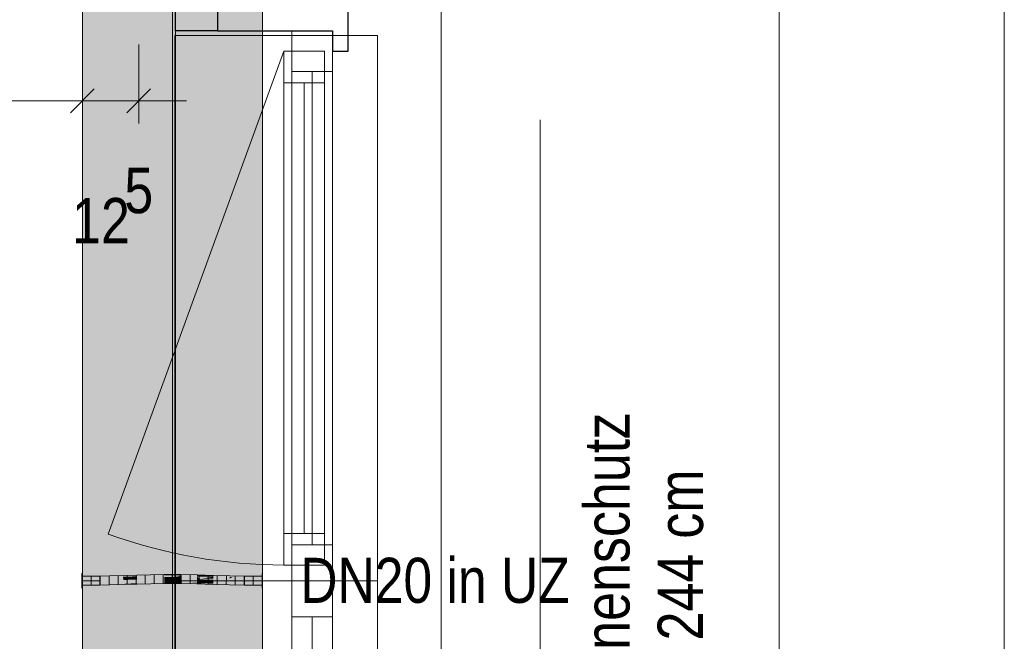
# Model space of a CAD drawing. Extents: x -620 to 3480, y 62 to 1107.
# Tile 203 of 244: x -6 to 37, y 957 to 985. Entities that reach past the tile are written whole.
import ezdxf
from ezdxf.lldxf.tags import DXFTag

# ---------------------------------------------------------------- set-up
doc = ezdxf.new("R2010")
doc.units = 0
doc.layers.get('0').update_dxf_attribs({"lineweight": 35})
for name, color, linetype, lineweight, true_color in [('00_Beschriftung UZ', 3, 'Continuous', 13, 0x00ff00), ('30 -33 Aussenwände- 7 Fassade_ Elemente', 7, 'Continuous', 9, 0x00aacc), ('30 -35 Decken- 1 Konstruktion-Träger- Stahlbeton', 7, 'grob-A06G9GKW8I', 13, 0x33aa00), ('70 -76 Bemaßung- 2 Allgemein', 9, 'Continuous', 5, 0x808080), ('E_Leerrohr 20', 7, 'Continuous', 13, 0xcc0099), ('E_Leerrohr 20-Shading', 7, 'Continuous', 13, 0xcc0099)]:
    doc.layers.add(name, color=color, linetype=linetype, lineweight=lineweight, true_color=true_color)
for name, color, linetype, lineweight in [('30 -33 Aussenwände- 8 Sonnenschutz', 7, 'Continuous', 9), ('70 -71 Achsen- 1 Gebäudeachsen', 7, 'STRICHPUNKT2-A06G9GKV8I', 18), ('Detailelementbeschriftung', 7, 'Continuous', 9)]:
    doc.layers.add(name, color=color, linetype=linetype, lineweight=lineweight)
doc.layers.add('iwb_Schraffur_Unterzug', color=7, linetype='Continuous', lineweight=5, true_color=0xffffcc, plot=False)
doc.styles.get("Standard").update_dxf_attribs({"font": 'ARIALN.TTF'})
tags = doc.linetypes.add('grob-A06G9GKW8I', pattern=[14, 3, -8, 3]).pattern_tags.tags
tags[8:9] = [DXFTag(74, 4), DXFTag(75, 0), DXFTag(340, '0'), DXFTag(46, 0.0), DXFTag(50, 0.0), DXFTag(44, 0.0), DXFTag(45, 0.0)]
tags[6:7] = [DXFTag(74, 4), DXFTag(75, 0), DXFTag(340, '0'), DXFTag(46, 0.0), DXFTag(50, 0.0), DXFTag(44, 0.0), DXFTag(45, 0.0)]
tags[4:5] = [DXFTag(74, 4), DXFTag(75, 0), DXFTag(340, '0'), DXFTag(46, 0.0), DXFTag(50, 0.0), DXFTag(44, 0.0), DXFTag(45, 0.0)]
tags = doc.linetypes.add('STRICHPUNKT2', pattern=[12.7, 6.35, -3.175, 0, -3.175]).pattern_tags.tags
tags[10:11] = [DXFTag(74, 4), DXFTag(75, 0), DXFTag(340, '0'), DXFTag(46, 0.0), DXFTag(50, 0.0), DXFTag(44, 0.0), DXFTag(45, 0.0)]
tags[8:9] = [DXFTag(74, 4), DXFTag(75, 0), DXFTag(340, '0'), DXFTag(46, 0.0), DXFTag(50, 0.0), DXFTag(44, 0.0), DXFTag(45, 0.0)]
tags[6:7] = [DXFTag(74, 4), DXFTag(75, 0), DXFTag(340, '0'), DXFTag(46, 0.0), DXFTag(50, 0.0), DXFTag(44, 0.0), DXFTag(45, 0.0)]
tags[4:5] = [DXFTag(74, 4), DXFTag(75, 0), DXFTag(340, '0'), DXFTag(46, 0.0), DXFTag(50, 0.0), DXFTag(44, 0.0), DXFTag(45, 0.0)]
tags = doc.linetypes.add('STRICHPUNKT2-A06G9GKV8I', pattern=[12.7, 6.35, -3.175, 0, -3.175]).pattern_tags.tags
tags[10:11] = [DXFTag(74, 4), DXFTag(75, 0), DXFTag(340, '0'), DXFTag(46, 0.0), DXFTag(50, 0.0), DXFTag(44, 0.0), DXFTag(45, 0.0)]
tags[8:9] = [DXFTag(74, 4), DXFTag(75, 0), DXFTag(340, '0'), DXFTag(46, 0.0), DXFTag(50, 0.0), DXFTag(44, 0.0), DXFTag(45, 0.0)]
tags[6:7] = [DXFTag(74, 4), DXFTag(75, 0), DXFTag(340, '0'), DXFTag(46, 0.0), DXFTag(50, 0.0), DXFTag(44, 0.0), DXFTag(45, 0.0)]
tags[4:5] = [DXFTag(74, 4), DXFTag(75, 0), DXFTag(340, '0'), DXFTag(46, 0.0), DXFTag(50, 0.0), DXFTag(44, 0.0), DXFTag(45, 0.0)]

# ---------------------------------------------------------------- blocks, each defined once
blk = doc.blocks.new('Shading-A06G9GGZ8I', base_point=(-1.261, 959.506))
at = {"layer": 'E_Leerrohr 20-Shading', "color": 223, "true_color": 0xc67fb4}
for points in [[(-2.919, 959.804), (-2.92, 959.862), (-3.525, 959.799), (-3.525, 959.857)], [(-2.312, 959.817), (-2.313, 959.876), (-2.919, 959.805), (-2.92, 959.862)], [(-2.919, 959.804), (-2.312, 959.817), (-2.919, 959.805), (-2.312, 959.817)], [(-1.704, 959.835), (-1.705, 959.893), (-2.312, 959.817), (-2.313, 959.876)], [(-1.704, 959.835), (-1.096, 959.911), (-1.705, 959.893)], [(-1.704, 959.835), (-1.333, 959.846), (-1.096, 959.911), (-1.095, 959.858)], [(-1.333, 959.846), (-1.095, 959.853), (-1.095, 959.858)], [(-0.485, 959.883), (-0.486, 959.926), (-1.095, 959.858), (-1.096, 959.911)], [(-1.095, 959.853), (-0.485, 959.868), (-1.095, 959.858), (-0.485, 959.883)], [(0.125, 959.897), (0.125, 959.934), (-0.485, 959.883), (-0.486, 959.926)], [(-0.485, 959.868), (0.126, 959.876), (-0.485, 959.883), (0.125, 959.897)], [(0.125, 959.897), (0.32, 959.895), (0.125, 959.934), (0.32, 959.933)], [(0.126, 959.876), (0.852, 959.872), (0.125, 959.897), (0.853, 959.891)], [(0.32, 959.895), (0.853, 959.891), (0.32, 959.933), (0.853, 959.931)], [(0.852, 959.872), (1.579, 959.859), (0.853, 959.891), (1.579, 959.868)], [(1.579, 959.868), (1.58, 959.917), (0.853, 959.891), (0.853, 959.931)], [(1.579, 959.868), (1.709, 959.862), (1.58, 959.917), (2.03, 959.853)], [(1.579, 959.859), (2.078, 959.846), (1.579, 959.868)], [(2.037, 959.905), (1.58, 959.917), (2.037, 959.852), (2.03, 959.853)], [(1.709, 959.862), (2.078, 959.846), (2.03, 959.853)], [(2.03, 959.853), (2.078, 959.846), (2.304, 959.844), (2.304, 959.84)], [(2.306, 959.898), (2.037, 959.905), (2.304, 959.844), (2.037, 959.852)], [(3.029, 959.822), (3.03, 959.879), (2.304, 959.844), (2.306, 959.898)], [(2.304, 959.84), (3.028, 959.82), (2.304, 959.844), (3.029, 959.822)], [(3.028, 959.82), (3.752, 959.805), (3.029, 959.822)], [(3.752, 959.805), (3.753, 959.863), (3.029, 959.822), (3.03, 959.879)], [(4.475, 959.799), (4.475, 959.857), (3.752, 959.805), (3.753, 959.863)], [(-3.525, 959.457), (-2.914, 959.466), (-3.525, 959.516), (-2.914, 959.521)], [(-3.525, 959.457), (-2.914, 959.462), (-2.914, 959.466)], [(-2.303, 959.489), (-2.304, 959.534), (-2.914, 959.466), (-2.914, 959.521)], [(-2.914, 959.462), (-2.303, 959.476), (-2.914, 959.466), (-2.303, 959.489)], [(-1.694, 959.519), (-1.695, 959.552), (-2.303, 959.489), (-2.304, 959.534)], [(-2.303, 959.476), (-1.694, 959.493), (-2.303, 959.489), (-1.694, 959.519)], [(-1.087, 959.55), (-1.087, 959.57), (-1.694, 959.519), (-1.695, 959.552)], [(-1.694, 959.519), (-1.694, 959.493), (-1.261, 959.541), (-1.261, 959.506)], [(-1.261, 959.506), (-1.086, 959.511), (-1.261, 959.541), (-1.087, 959.55)], [(-0.48, 959.575), (-0.48, 959.585), (-1.087, 959.55), (-1.087, 959.57)], [(-1.086, 959.511), (-0.479, 959.526), (-1.087, 959.55), (-0.48, 959.575)], [(0.127, 959.59), (0.127, 959.593), (-0.48, 959.584), (-0.48, 959.585)], [(-0.48, 959.575), (0.127, 959.589), (-0.48, 959.584), (0.127, 959.59)], [(-0.479, 959.526), (0.127, 959.534), (-0.48, 959.575), (0.127, 959.589)], [(0.311, 959.588), (0.321, 959.591), (0.127, 959.59), (0.127, 959.593)], [(0.321, 959.591), (0.324, 959.592), (0.127, 959.593)], [(0.127, 959.59), (0.127, 959.589), (0.311, 959.588), (0.308, 959.587)], [(0.127, 959.589), (0.127, 959.534), (0.308, 959.587)], [(0.486, 959.586), (0.308, 959.587), (0.485, 959.533), (0.127, 959.534)], [(0.311, 959.588), (0.308, 959.587), (0.559, 959.585)], [(0.311, 959.588), (0.486, 959.586), (0.321, 959.591), (0.486, 959.587)], [(0.702, 959.588), (0.324, 959.592), (0.321, 959.591)], [(0.321, 959.591), (0.486, 959.587), (0.486, 959.59)], [(0.849, 959.587), (0.849, 959.59), (0.324, 959.592)], [(0.848, 959.531), (0.559, 959.585), (0.485, 959.533), (0.486, 959.586)], [(0.486, 959.587), (0.702, 959.588), (0.486, 959.59)], [(0.486, 959.587), (0.559, 959.585), (0.702, 959.588), (0.849, 959.587)], [(0.486, 959.586), (0.559, 959.585), (0.486, 959.587)], [(0.849, 959.587), (0.559, 959.585), (0.849, 959.583)], [(0.559, 959.585), (0.848, 959.531), (0.849, 959.582)], [(0.849, 959.583), (0.559, 959.585), (0.849, 959.582)], [(1.572, 959.56), (1.177, 959.573), (0.848, 959.531), (0.849, 959.582)], [(1.572, 959.56), (0.848, 959.531), (1.571, 959.517)], [(0.849, 959.587), (1.572, 959.567), (0.849, 959.59), (1.572, 959.574)], [(1.572, 959.574), (1.572, 959.576), (0.849, 959.59)], [(1.572, 959.567), (0.849, 959.587), (1.177, 959.573), (0.849, 959.583)], [(1.177, 959.573), (0.849, 959.583), (0.849, 959.582)], [(1.177, 959.573), (1.572, 959.56), (1.572, 959.561)], [(1.572, 959.567), (1.177, 959.573), (1.572, 959.561)], [(1.572, 959.56), (1.571, 959.517), (1.866, 959.547)], [(1.866, 959.547), (1.571, 959.517), (2.296, 959.528), (2.295, 959.498)], [(2.002, 959.561), (2.029, 959.563), (1.572, 959.574), (1.572, 959.576)], [(2.029, 959.563), (2.035, 959.564), (1.572, 959.576)], [(1.572, 959.574), (1.572, 959.567), (2.002, 959.561), (1.935, 959.554)], [(1.891, 959.549), (1.935, 959.554), (1.572, 959.561), (1.572, 959.567)], [(1.866, 959.547), (1.891, 959.549), (1.572, 959.56), (1.572, 959.561)], [(1.866, 959.547), (2.035, 959.539), (1.891, 959.549), (2.035, 959.544)], [(2.296, 959.534), (2.296, 959.541), (1.891, 959.549), (1.935, 959.554)], [(2.002, 959.561), (1.935, 959.554), (2.296, 959.552), (2.296, 959.541)], [(2.296, 959.552), (2.029, 959.563), (2.002, 959.561)], [(2.163, 959.56), (2.035, 959.564), (2.029, 959.563)], [(2.296, 959.552), (2.296, 959.555), (2.029, 959.563), (2.163, 959.56)], [(2.296, 959.555), (2.296, 959.557), (2.035, 959.564)], [(2.035, 959.539), (2.296, 959.528), (2.035, 959.544), (2.296, 959.534)], [(2.296, 959.528), (2.295, 959.498), (3.021, 959.494), (3.02, 959.479)], [(3.021, 959.53), (3.022, 959.537), (2.296, 959.555), (2.296, 959.557)], [(3.021, 959.53), (2.296, 959.555), (3.021, 959.528), (2.296, 959.552)], [(2.296, 959.552), (2.296, 959.541), (3.021, 959.528), (3.021, 959.514)], [(3.021, 959.506), (3.021, 959.514), (2.296, 959.534), (2.296, 959.541)], [(3.021, 959.494), (3.021, 959.506), (2.296, 959.528), (2.296, 959.534)], [(3.021, 959.494), (3.02, 959.479), (3.747, 959.468), (3.747, 959.463)], [(3.748, 959.51), (3.748, 959.522), (3.021, 959.53), (3.022, 959.537)], [(3.611, 959.514), (3.021, 959.53), (3.021, 959.528)], [(3.748, 959.51), (3.611, 959.514), (3.021, 959.514), (3.021, 959.528)], [(3.747, 959.483), (3.747, 959.492), (3.021, 959.506), (3.021, 959.514)], [(3.748, 959.51), (3.021, 959.514), (3.747, 959.492)], [(3.747, 959.468), (3.747, 959.483), (3.021, 959.494), (3.021, 959.506)], [(3.748, 959.51), (3.747, 959.492), (4.475, 959.501), (4.475, 959.481)], [(4.475, 959.471), (4.475, 959.481), (3.747, 959.483), (3.747, 959.492)], [(4.475, 959.457), (4.475, 959.471), (3.747, 959.468), (3.747, 959.483)], [(3.747, 959.468), (3.747, 959.463), (4.475, 959.457)], [(4.475, 959.501), (4.475, 959.516), (3.748, 959.51), (3.748, 959.522)]]:
    blk.add_solid(points, dxfattribs=at)
at = {"layer": 'E_Leerrohr 20-Shading', "color": 231, "true_color": 0xe17fc9}
for points in [[(-2.917, 959.662), (-2.919, 959.804), (-3.525, 959.657), (-3.525, 959.799)], [(-2.311, 959.807), (-2.312, 959.817), (-2.919, 959.804)], [(-2.917, 959.662), (-2.308, 959.676), (-2.919, 959.804), (-2.311, 959.807)], [(-1.703, 959.81), (-1.704, 959.835), (-2.311, 959.807), (-2.312, 959.817)], [(-2.308, 959.676), (-1.699, 959.693), (-2.311, 959.807), (-1.703, 959.81)], [(-1.704, 959.835), (-1.703, 959.81), (-1.333, 959.846), (-1.416, 959.811)], [(-1.703, 959.81), (-1.699, 959.693), (-1.416, 959.811)], [(-1.416, 959.811), (-1.699, 959.693), (-1.263, 959.812), (-1.262, 959.706)], [(-1.264, 959.844), (-1.333, 959.846), (-1.263, 959.812), (-1.416, 959.811)], [(-1.094, 959.841), (-1.095, 959.853), (-1.333, 959.846)], [(-1.262, 959.706), (-1.091, 959.711), (-1.264, 959.844), (-1.094, 959.841)], [(-0.484, 959.83), (-0.485, 959.868), (-1.094, 959.841), (-1.095, 959.853)], [(-1.091, 959.711), (-0.482, 959.726), (-1.094, 959.841), (-0.484, 959.83)], [(-0.482, 959.677), (-0.482, 959.726), (-1.09, 959.673), (-1.091, 959.711)], [(0.126, 959.825), (0.126, 959.876), (-0.484, 959.83), (-0.485, 959.868)], [(-0.484, 959.83), (-0.482, 959.727), (0.126, 959.825), (0.126, 959.74)], [(-0.482, 959.727), (-0.482, 959.726), (0.126, 959.74), (0.126, 959.734)], [(0.126, 959.714), (0.126, 959.734), (-0.482, 959.713), (-0.482, 959.726)], [(0.126, 959.876), (0.126, 959.825), (0.852, 959.872), (0.609, 959.826)], [(0.609, 959.826), (0.126, 959.825), (0.16, 959.741), (0.126, 959.74)], [(0.126, 959.734), (0.489, 959.736), (0.16, 959.741), (0.489, 959.745)], [(0.126, 959.74), (0.126, 959.734), (0.16, 959.741)], [(0.851, 959.738), (0.126, 959.734), (0.322, 959.733)], [(0.126, 959.734), (0.126, 959.714), (0.322, 959.733), (0.323, 959.713)], [(0.16, 959.741), (0.489, 959.745), (0.49, 959.803)], [(0.322, 959.733), (0.851, 959.731), (0.851, 959.738)], [(0.323, 959.679), (0.85, 959.679), (0.322, 959.733), (0.851, 959.731)], [(0.489, 959.745), (0.821, 959.749), (0.49, 959.803), (0.609, 959.826)], [(0.489, 959.736), (0.851, 959.738), (0.489, 959.745), (0.821, 959.749)], [(0.852, 959.872), (0.609, 959.826), (0.852, 959.827)], [(0.852, 959.827), (0.609, 959.826), (0.851, 959.749), (0.821, 959.749)], [(0.821, 959.749), (0.851, 959.738), (0.851, 959.749)], [(0.85, 959.679), (1.575, 959.675), (0.851, 959.728), (1.575, 959.713)], [(0.852, 959.827), (0.851, 959.749), (1.578, 959.836), (1.576, 959.753)], [(0.851, 959.749), (0.851, 959.738), (1.576, 959.753), (1.576, 959.739)], [(0.851, 959.738), (0.851, 959.731), (1.576, 959.739), (1.576, 959.723)], [(0.851, 959.731), (1.575, 959.717), (1.576, 959.723)], [(1.575, 959.713), (1.575, 959.717), (0.851, 959.728), (0.851, 959.731)], [(1.578, 959.836), (1.579, 959.859), (0.852, 959.827), (0.852, 959.872)], [(1.676, 959.753), (1.578, 959.836), (1.576, 959.753)], [(1.576, 959.739), (1.676, 959.753), (1.576, 959.753)], [(1.703, 959.739), (1.787, 959.753), (1.576, 959.739), (1.676, 959.753)], [(1.703, 959.739), (1.576, 959.739), (1.604, 959.722), (1.576, 959.723)], [(2.078, 959.846), (1.579, 959.859), (1.578, 959.836)], [(1.676, 959.753), (2.304, 959.84), (1.578, 959.836), (2.078, 959.846)], [(2.109, 959.714), (1.703, 959.739), (1.604, 959.722)], [(1.787, 959.753), (2.304, 959.84), (1.676, 959.753)], [(2.301, 959.737), (2.302, 959.754), (1.703, 959.739), (1.787, 959.753)], [(2.301, 959.737), (1.703, 959.739), (2.301, 959.711), (2.109, 959.714)], [(2.302, 959.754), (2.304, 959.84), (1.787, 959.753)], [(2.301, 959.737), (3.026, 959.736), (2.302, 959.754), (3.027, 959.754)], [(2.301, 959.737), (2.301, 959.711), (3.026, 959.736), (3.026, 959.7)], [(3.027, 959.754), (3.028, 959.82), (2.302, 959.754), (2.304, 959.84)], [(3.026, 959.736), (3.751, 959.736), (3.027, 959.754), (3.751, 959.757)], [(3.026, 959.736), (3.75, 959.692), (3.751, 959.736)], [(3.026, 959.736), (3.026, 959.7), (3.75, 959.692), (3.611, 959.693)], [(3.027, 959.754), (3.15, 959.818), (3.028, 959.82)], [(3.027, 959.754), (3.751, 959.757), (3.15, 959.818), (3.752, 959.801)], [(3.752, 959.801), (3.752, 959.805), (3.15, 959.818)], [(3.75, 959.692), (4.475, 959.692), (3.751, 959.736), (4.475, 959.741)], [(4.475, 959.764), (4.475, 959.799), (3.751, 959.757), (3.752, 959.805)], [(3.751, 959.736), (4.475, 959.741), (3.751, 959.757), (4.475, 959.764)], [(-2.914, 959.521), (-2.917, 959.662), (-3.525, 959.516), (-3.525, 959.657)], [(-2.308, 959.663), (-2.308, 959.676), (-2.917, 959.659), (-2.917, 959.662)], [(-2.914, 959.521), (-2.304, 959.534), (-2.917, 959.659), (-2.308, 959.663)], [(-1.699, 959.668), (-1.699, 959.693), (-2.308, 959.663), (-2.308, 959.676)], [(-2.308, 959.663), (-2.307, 959.644), (-1.699, 959.668), (-1.698, 959.631)], [(-2.307, 959.644), (-2.304, 959.534), (-1.698, 959.631), (-1.695, 959.552)], [(-1.09, 959.673), (-1.091, 959.711), (-1.699, 959.668), (-1.699, 959.693)], [(-1.699, 959.668), (-1.698, 959.631), (-1.09, 959.673), (-1.088, 959.619)], [(-1.698, 959.631), (-1.695, 959.552), (-1.088, 959.619), (-1.087, 959.57)], [(-1.09, 959.673), (-1.088, 959.619), (-0.482, 959.677), (-0.48, 959.608)], [(-1.088, 959.619), (-1.087, 959.57), (-0.48, 959.608), (-0.48, 959.585)], [(-0.482, 959.677), (0.126, 959.68), (-0.482, 959.713), (0.126, 959.714)], [(0.126, 959.68), (-0.482, 959.677), (0.127, 959.605), (-0.48, 959.621)], [(-0.48, 959.621), (-0.48, 959.608), (0.127, 959.605), (0.127, 959.603)], [(-0.48, 959.608), (-0.48, 959.585), (0.127, 959.603), (0.127, 959.593)], [(0.126, 959.714), (0.126, 959.68), (0.323, 959.713), (0.323, 959.679)], [(0.324, 959.603), (0.323, 959.679), (0.127, 959.605), (0.126, 959.68)], [(0.324, 959.603), (0.127, 959.605), (0.231, 959.603)], [(0.127, 959.605), (0.127, 959.603), (0.231, 959.603)], [(0.127, 959.603), (0.127, 959.593), (0.324, 959.603), (0.324, 959.592)], [(0.323, 959.679), (0.324, 959.603), (0.85, 959.679), (0.849, 959.605)], [(0.324, 959.603), (0.324, 959.592), (0.849, 959.605), (0.849, 959.59)], [(0.85, 959.679), (0.849, 959.605), (1.575, 959.675), (1.573, 959.614)], [(0.849, 959.605), (0.849, 959.59), (1.573, 959.614), (1.572, 959.576)], [(1.573, 959.614), (1.572, 959.576), (2.035, 959.623), (2.035, 959.564)], [(2.036, 959.671), (1.575, 959.675), (2.035, 959.623), (1.573, 959.614)], [(1.576, 959.723), (1.575, 959.717), (1.604, 959.722)], [(2.3, 959.703), (2.109, 959.714), (1.575, 959.717), (1.604, 959.722)], [(2.164, 959.704), (2.3, 959.703), (1.575, 959.717)], [(2.036, 959.705), (1.575, 959.717), (2.036, 959.703), (1.575, 959.713)], [(2.036, 959.705), (2.164, 959.704), (1.575, 959.717)], [(1.575, 959.713), (1.575, 959.675), (2.036, 959.703), (2.036, 959.671)], [(2.035, 959.564), (2.296, 959.557), (2.036, 959.705), (2.3, 959.698)], [(2.036, 959.705), (2.3, 959.698), (2.3, 959.703)], [(2.109, 959.714), (2.3, 959.703), (2.301, 959.711)], [(3.022, 959.537), (3.025, 959.679), (2.296, 959.557), (2.3, 959.698)], [(2.301, 959.711), (2.3, 959.703), (3.026, 959.7), (3.025, 959.696)], [(2.3, 959.698), (3.025, 959.679), (2.3, 959.703), (3.025, 959.696)], [(3.022, 959.537), (3.748, 959.522), (3.024, 959.642), (3.75, 959.653)], [(3.75, 959.653), (3.75, 959.663), (3.024, 959.642), (3.025, 959.679)], [(3.026, 959.7), (3.025, 959.696), (3.611, 959.693)], [(3.025, 959.679), (3.75, 959.663), (3.025, 959.696), (3.75, 959.692)], [(3.748, 959.522), (4.475, 959.516), (3.75, 959.653), (4.475, 959.657)], [(3.75, 959.663), (4.475, 959.657), (3.75, 959.692), (4.475, 959.692)], [(4.475, 959.657), (3.75, 959.663), (3.75, 959.659)], [(3.75, 959.653), (4.475, 959.657), (3.75, 959.659)]]:
    blk.add_solid(points, dxfattribs=at)
blk = doc.blocks.new('Shading-A06G9GH18I', base_point=(3.687, 959.551))
at = {"layer": 'E_Leerrohr 20-Shading', "color": 213, "true_color": 0xd67fc0}
for points in [[(4.475, 959.857), (3.687, 959.857), (4.475, 959.677), (3.687, 959.675)], [(4.487, 959.798), (4.487, 959.987), (4.475, 959.798), (4.475, 959.987)], [(4.487, 959.769), (4.487, 959.798), (4.475, 959.769), (4.475, 959.798)], [(4.487, 959.749), (4.487, 959.769), (4.475, 959.749), (4.475, 959.769)], [(4.475, 959.746), (4.487, 959.746), (4.475, 959.749), (4.487, 959.749)], [(4.487, 959.744), (4.487, 959.746), (4.475, 959.744), (4.475, 959.746)], [(4.475, 959.744), (4.475, 959.657), (4.487, 959.744), (4.487, 959.657)], [(3.897, 959.658), (4.475, 959.677), (3.687, 959.659), (3.687, 959.675)], [(3.687, 959.659), (3.687, 959.657), (3.87, 959.657)], [(4.475, 959.608), (4.475, 959.657), (3.687, 959.654), (3.87, 959.657)], [(3.87, 959.657), (3.687, 959.657), (3.687, 959.654)], [(4.475, 959.608), (3.687, 959.654), (3.687, 959.613)], [(4.475, 959.608), (3.687, 959.613), (4.475, 959.539), (3.687, 959.551)], [(3.687, 959.551), (3.687, 959.457), (4.475, 959.539), (4.475, 959.457)], [(3.897, 959.658), (3.87, 959.657), (4.043, 959.657)], [(4.475, 959.657), (4.475, 959.677), (4.043, 959.657), (3.897, 959.658)], [(4.487, 959.447), (4.487, 959.657), (4.475, 959.446), (4.475, 959.657)], [(4.487, 959.442), (4.487, 959.447), (4.475, 959.442), (4.475, 959.446)], [(4.475, 959.386), (4.487, 959.386), (4.475, 959.442), (4.487, 959.442)], [(4.475, 959.386), (4.475, 959.327), (4.487, 959.386), (4.487, 959.327)]]:
    blk.add_solid(points, dxfattribs=at)
blk = doc.blocks.new('Shading-A06G9GH38I', base_point=(-3.525, 959.457))
at = {"layer": 'E_Leerrohr 20-Shading', "color": 213, "true_color": 0xd67fc0}
for points in [[(-3.525, 959.749), (-3.525, 959.987), (-3.537, 959.749), (-3.537, 959.987)], [(-3.537, 959.657), (-3.525, 959.657), (-3.537, 959.749), (-3.525, 959.749)], [(-3.525, 959.657), (-2.737, 959.659), (-3.525, 959.857), (-2.737, 959.857)], [(-3.525, 959.435), (-3.525, 959.657), (-3.537, 959.435), (-3.537, 959.657)], [(-3.537, 959.327), (-3.525, 959.327), (-3.537, 959.435), (-3.525, 959.435)], [(-3.525, 959.657), (-2.737, 959.657), (-2.737, 959.659)], [(-3.525, 959.457), (-2.737, 959.457), (-3.525, 959.657), (-2.737, 959.652)], [(-2.737, 959.652), (-2.737, 959.657), (-3.525, 959.657)]]:
    blk.add_solid(points, dxfattribs=at)
blk = doc.blocks.new('Referenz-A06G9GKX8I')
at = {"layer": '30 -33 Aussenwände- 7 Fassade_ Elemente', "color": 0, "linetype": 'Continuous', "ltscale": 0.13}
for p, q in [((12.427, 827.357), (12.427, 989.557)), ((0.627, 986.457), (0.627, 830.457)), ((5.787, 984.057), (7.587, 984.057)), ((5.787, 959.657), (5.787, 984.057)), ((7.587, 984.057), (7.587, 959.657)), ((5.437, 983.157), (7.237, 983.157)), ((5.437, 960.357), (5.437, 983.157)), ((7.237, 983.157), (7.237, 960.357)), ((7.237, 960.357), (5.437, 960.357)), ((5.787, 959.657), (7.587, 959.657)), ((5.787, 935.257), (5.787, 959.657)), ((7.587, 959.657), (7.587, 935.257))]:
    blk.add_line(p, q, dxfattribs=at)
at = {"layer": '30 -33 Aussenwände- 7 Fassade_ Elemente', "color": 0, "linetype": 'Continuous', "lineweight": -2, "ltscale": 0.25}
for p, q in [((0.627, 984.057), (0.627, 986.457)), ((2.487, 986.457), (2.487, 984.057)), ((8.287, 983.157), (8.287, 986.457)), ((2.487, 984.057), (0.627, 984.057)), ((2.487, 984.057), (7.587, 984.057)), ((7.587, 984.057), (7.587, 983.157)), ((7.587, 983.157), (8.287, 983.157))]:
    blk.add_line(p, q, dxfattribs=at)
at = {"layer": '30 -33 Aussenwände- 7 Fassade_ Elemente', "color": 0}
for p, q in [((0.587, 983.857), (0.587, 959.657)), ((5.787, 983.857), (0.587, 983.857)), ((5.787, 982.257), (5.787, 983.857)), ((5.787, 983.857), (7.587, 983.857)), ((7.587, 983.857), (7.587, 982.257)), ((7.587, 983.857), (9.587, 983.857)), ((9.587, 983.857), (9.587, 959.657)), ((5.787, 982.257), (7.587, 982.257)), ((5.787, 961.257), (5.787, 982.257)), ((6.687, 961.257), (6.687, 982.257)), ((7.587, 982.257), (7.587, 961.257)), ((7.587, 961.257), (5.787, 961.257)), ((5.787, 961.257), (5.787, 959.657)), ((7.587, 959.657), (7.587, 961.257)), ((0.587, 959.657), (0.587, 935.457)), ((5.787, 959.657), (0.587, 959.657)), ((5.787, 958.057), (5.787, 959.657)), ((5.787, 959.657), (7.587, 959.657)), ((7.587, 959.657), (7.587, 958.057)), ((7.587, 959.657), (9.587, 959.657)), ((9.587, 959.657), (9.587, 935.457)), ((5.787, 958.057), (7.587, 958.057)), ((5.787, 937.057), (5.787, 958.057)), ((6.687, 937.057), (6.687, 958.057)), ((7.587, 958.057), (7.587, 937.057))]:
    blk.add_line(p, q, dxfattribs=at)
at = {"layer": '30 -33 Aussenwände- 7 Fassade_ Elemente', "color": 0, "linetype": 'Continuous', "lineweight": 18, "ltscale": 0.18}
for p, q in [((5.787, 982.257), (5.787, 984.057)), ((5.787, 984.057), (7.587, 984.057)), ((7.587, 984.057), (7.587, 982.257)), ((5.437, 981.757), (5.437, 983.157)), ((5.437, 983.157), (7.237, 983.157)), ((7.237, 983.157), (7.237, 981.757)), ((7.587, 982.257), (5.787, 982.257)), ((6.687, 982.257), (6.687, 961.257)), ((7.237, 981.757), (5.437, 981.757)), ((6.337, 961.757), (6.337, 981.757)), ((5.437, 961.757), (7.237, 961.757)), ((5.437, 960.357), (5.437, 961.757)), ((7.237, 961.757), (7.237, 960.357)), ((5.787, 959.657), (5.787, 961.257)), ((5.787, 961.257), (7.587, 961.257)), ((7.587, 961.257), (7.587, 959.657)), ((7.237, 960.357), (5.437, 960.357)), ((5.787, 959.657), (7.587, 959.657)), ((5.787, 958.057), (5.787, 959.657)), ((7.587, 959.657), (7.587, 958.057)), ((7.587, 958.057), (5.787, 958.057)), ((6.687, 958.057), (6.687, 937.057))]:
    blk.add_line(p, q, dxfattribs=at)
at = {"layer": '30 -33 Aussenwände- 7 Fassade_ Elemente', "color": 0, "linetype": 'grob-A06G9GKW8I', "ltscale": 0.13}
blk.add_line((5.437, 983.157), (-2.361, 961.732), dxfattribs=at)
blk.add_ellipse((5.437, 983.157), major_axis=(-7.798, -21.425), ratio=1, start_param=0, end_param=0.349066, dxfattribs=at)
at = {"layer": '30 -33 Aussenwände- 8 Sonnenschutz', "color": 0, "linetype": 'Continuous', "ltscale": 0.13}
blk.add_line((16.814, 980.113), (16.814, 933.113), dxfattribs=at)
at = {"layer": '30 -35 Decken- 1 Konstruktion-Träger- Stahlbeton', "color": 0}
for p, q in [((-3.513, 986.957), (-3.513, 596.957)), ((4.487, 986.957), (4.487, 596.957))]:
    blk.add_line(p, q, dxfattribs=at)
at = {"layer": '70 -71 Achsen- 1 Gebäudeachsen', "color": 0, "linetype": 'STRICHPUNKT2-A06G9GKV8I', "ltscale": 0.18}
blk.add_line((0.487, 1075.897), (0.487, 76.457), dxfattribs=at)
at = {"layer": '70 -76 Bemaßung- 2 Allgemein', "color": 0, "linetype": 'Continuous', "ltscale": 0.13}
for p, q in [((27.427, 885.418), (27.427, 990.037)), ((37.427, 831.018), (37.427, 985.897)), ((-3.513, 983.457), (-3.513, 979.957)), ((-3.513, 983.457), (-3.513, 979.957)), ((-1.013, 983.457), (-1.013, 979.957)), ((-4.574, 980.957), (-105.053, 980.957)), ((-4.574, 980.957), (-5.634, 980.957)), ((-2.513, 980.957), (-4.574, 980.957)), ((-2.513, 980.957), (-4.574, 980.957)), ((-1.013, 980.957), (-3.513, 980.957)), ((-2.013, 980.957), (0.047, 980.957)), ((0.047, 980.957), (1.108, 980.957))]:
    blk.add_line(p, q, dxfattribs=at)
at = {"layer": '70 -76 Bemaßung- 2 Allgemein', "color": 0, "linetype": 'Continuous', "lineweight": 20, "ltscale": 0.2}
for p, q in [((-2.983, 981.488), (-4.044, 980.427)), ((-2.983, 981.488), (-4.044, 980.427)), ((-1.544, 980.427), (-0.483, 981.488))]:
    blk.add_line(p, q, dxfattribs=at)
at = {"layer": '00_Beschriftung UZ', "color": 0, "linetype": 'Continuous', "ltscale": 0.13, "insert": (-2.713, 937.094), "char_height": 1.51033, "attachment_point": 1, "rotation": 90}
blk.add_mtext('{\\fArial Narrow;UK RD +8,15m/3,35m}', dxfattribs=at)
at = {"layer": '30 -33 Aussenwände- 8 Sonnenschutz', "color": 0, "linetype": 'Continuous', "ltscale": 0.13, "char_height": 2.01377, "attachment_point": 1, "rotation": 90}
for s, insert in [('{\\fArial Narrow;Sonnenschutz}', (18.77, 952.491)), ('{\\fArial Narrow;cm}', (22.033, 961.524)), ('{\\fArial Narrow;244}', (22.033, 957.009))]:
    blk.add_mtext(s, dxfattribs=dict(at, insert=insert))
at = {"layer": '70 -76 Bemaßung- 2 Allgemein', "color": 0, "linetype": 'Continuous', "ltscale": 0.13, "char_height": 2.01377, "attachment_point": 1}
for s, insert in [('{\\fArial Narrow;5}', (-1.65, 977.986)), ('{\\fArial Narrow;12}', (-3.97, 976.643))]:
    blk.add_mtext(s, dxfattribs=dict(at, insert=insert))
blk = doc.blocks.new('Referenz-A06G9GKZ8I')
at = {"layer": 'iwb_Schraffur_Unterzug', "linetype": 'Continuous', "ltscale": 0.13}
blk.add_solid([(-3.513, 214.957), (-3.513, 986.957), (4.487, 214.957), (4.487, 986.957)], dxfattribs=at)
blk = doc.blocks.new('Enddeckel-A06G9GSJ8I')
at = {"color": 0, "linetype": 'ByBlock', "lineweight": -2, "ltscale": 0.13}
for p, q in [((-3.525, 959.987), (-3.537, 959.987)), ((-3.537, 959.794), (-3.537, 959.987)), ((-3.537, 959.52), (-3.537, 959.794)), ((-3.525, 959.794), (-3.525, 959.987)), ((-2.737, 959.857), (-3.525, 959.857)), ((-3.525, 959.74), (-3.525, 959.857)), ((-3.525, 959.52), (-3.525, 959.794)), ((-3.525, 959.574), (-3.525, 959.74)), ((-2.737, 959.74), (-2.737, 959.857)), ((-2.737, 959.574), (-2.737, 959.74)), ((-3.537, 959.327), (-3.537, 959.52)), ((-3.537, 959.327), (-3.525, 959.327)), ((-3.525, 959.457), (-3.525, 959.574)), ((-3.525, 959.327), (-3.525, 959.52)), ((-3.525, 959.457), (-2.737, 959.457)), ((-2.737, 959.457), (-2.737, 959.574))]:
    blk.add_line(p, q, dxfattribs=at)
at = {"color": 0, "linetype": 'STRICHPUNKT2', "lineweight": 5, "ltscale": 0.13}
blk.add_line((-3.525, 959.657), (-2.737, 959.657), dxfattribs=at)
blk = doc.blocks.new('Enddeckel-A06G9GSL8I')
at = {"color": 0, "linetype": 'ByBlock', "lineweight": -2, "ltscale": 0.13}
for p, q in [((4.475, 959.857), (3.687, 959.857)), ((3.687, 959.857), (3.687, 959.74)), ((3.687, 959.74), (3.687, 959.574)), ((4.487, 959.987), (4.475, 959.987)), ((4.475, 959.987), (4.475, 959.794)), ((4.475, 959.857), (4.475, 959.74)), ((4.475, 959.794), (4.475, 959.52)), ((4.475, 959.74), (4.475, 959.574)), ((4.487, 959.987), (4.487, 959.794)), ((4.487, 959.794), (4.487, 959.52)), ((3.687, 959.574), (3.687, 959.457)), ((3.687, 959.457), (4.475, 959.457)), ((4.475, 959.574), (4.475, 959.457)), ((4.475, 959.52), (4.475, 959.327)), ((4.475, 959.327), (4.487, 959.327)), ((4.487, 959.52), (4.487, 959.327))]:
    blk.add_line(p, q, dxfattribs=at)
at = {"color": 0, "linetype": 'STRICHPUNKT2', "lineweight": 5, "ltscale": 0.13}
blk.add_line((4.475, 959.657), (3.687, 959.657), dxfattribs=at)
blk = doc.blocks.new('Einzeiliger Text-A06G9GSN8I')
at = {"color": 0, "lineweight": -2, "insert": (6.164, 960.677), "char_height": 2, "attachment_point": 1}
blk.add_mtext('{\\fArial Narrow;DN20 in UZ}', dxfattribs=at)
blk = doc.blocks.new('Flexrohr-A06G9GSP8I')
at = {"color": 0, "linetype": 'ByBlock', "lineweight": -2, "ltscale": 0.13}
for p, q in [((-2.92, 959.862), (-3.525, 959.857)), ((-3.525, 959.857), (-3.525, 959.457)), ((-3.523, 959.845), (-3.523, 959.469)), ((-3.125, 959.849), (-3.122, 959.473)), ((-2.313, 959.876), (-2.92, 959.862)), ((-2.727, 959.855), (-2.72, 959.479)), ((-2.328, 959.863), (-2.319, 959.487)), ((-1.705, 959.893), (-2.313, 959.876)), ((-1.929, 959.875), (-1.919, 959.499)), ((-1.096, 959.911), (-1.705, 959.893)), ((-1.529, 959.886), (-1.519, 959.511)), ((-1.129, 959.898), (-1.119, 959.522)), ((-0.486, 959.926), (-1.096, 959.911)), ((-0.728, 959.908), (-0.72, 959.532)), ((0.125, 959.934), (-0.486, 959.926)), ((-0.327, 959.916), (-0.322, 959.54)), ((0.075, 959.921), (0.077, 959.545)), ((0.853, 959.931), (0.125, 959.934)), ((0.476, 959.921), (0.475, 959.545)), ((1.58, 959.917), (0.853, 959.931)), ((0.878, 959.918), (0.873, 959.543)), ((1.279, 959.911), (1.272, 959.535)), ((2.306, 959.898), (1.58, 959.917)), ((1.68, 959.903), (1.671, 959.527)), ((2.08, 959.892), (2.071, 959.516)), ((3.03, 959.879), (2.306, 959.898)), ((2.48, 959.882), (2.47, 959.506)), ((2.88, 959.871), (2.87, 959.495)), ((3.753, 959.863), (3.03, 959.879)), ((3.279, 959.861), (3.271, 959.485)), ((3.678, 959.853), (3.672, 959.477)), ((4.475, 959.857), (3.753, 959.863)), ((4.076, 959.849), (4.073, 959.473)), ((4.475, 959.857), (4.475, 959.457)), ((-2.914, 959.462), (-3.525, 959.457)), ((-2.303, 959.476), (-2.914, 959.462)), ((-1.694, 959.493), (-2.303, 959.476)), ((-1.086, 959.511), (-1.694, 959.493)), ((-0.479, 959.526), (-1.086, 959.511)), ((0.127, 959.534), (-0.479, 959.526)), ((0.848, 959.531), (0.127, 959.534)), ((1.571, 959.517), (0.848, 959.531)), ((2.295, 959.498), (1.571, 959.517)), ((3.02, 959.479), (2.295, 959.498)), ((3.747, 959.463), (3.02, 959.479)), ((4.475, 959.457), (3.747, 959.463))]:
    blk.add_line(p, q, dxfattribs=at)

msp = doc.modelspace()

# ---------------------------------------------------------------- block references
at = {"color": 8, "lineweight": 25, "ltscale": 0.25, "true_color": 0x808080}
for name in ['Referenz-A06G9GKX8I', 'Referenz-A06G9GKZ8I']:
    msp.add_blockref(name, (0, 0), dxfattribs=at)
at = {"layer": 'Detailelementbeschriftung', "ltscale": 0.13}
msp.add_blockref('Einzeiliger Text-A06G9GSN8I', (0, 0), dxfattribs=at)
at = {"layer": 'E_Leerrohr 20'}
for name, p in [('Shading-A06G9GH38I', (-3.525, 959.457)), ('Shading-A06G9GGZ8I', (-1.261, 959.506)), ('Shading-A06G9GH18I', (3.687, 959.551))]:
    msp.add_blockref(name, p, dxfattribs=at)
at = {"layer": 'E_Leerrohr 20', "ltscale": 0.13}
for name in ['Enddeckel-A06G9GSJ8I', 'Flexrohr-A06G9GSP8I', 'Enddeckel-A06G9GSL8I']:
    msp.add_blockref(name, (0, 0), dxfattribs=at)

doc.saveas('drawing.dxf')
